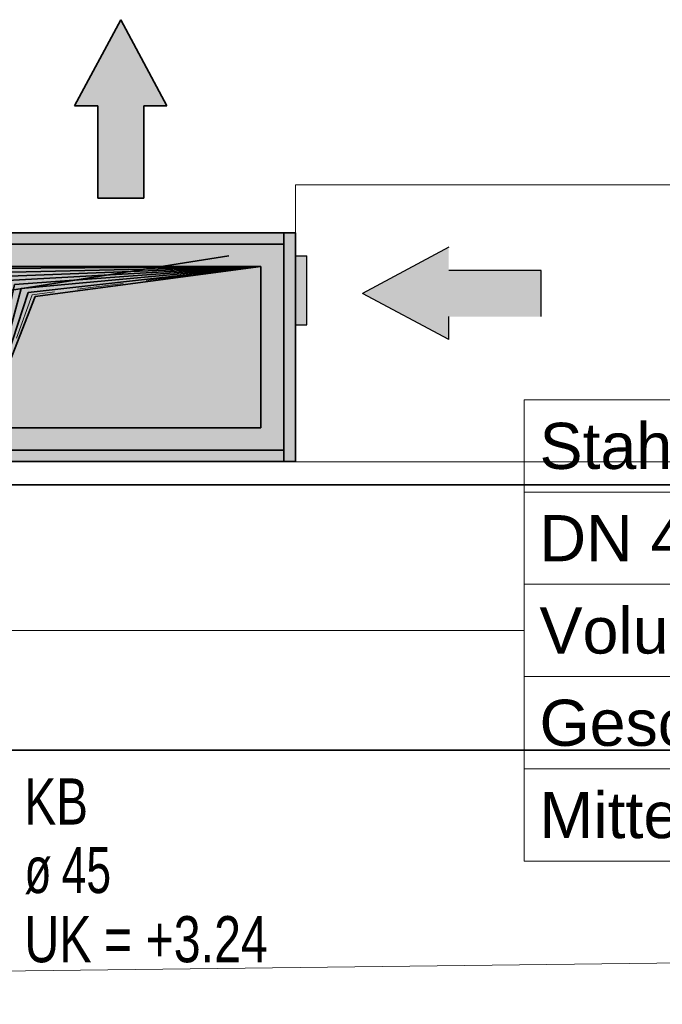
# Model space of a CAD drawing. Extents: x -357 to 533, y -64 to 530.
# Tile 129 of 135: x 49 to 77, y 209 to 251. Entities that reach past the tile are written whole.
import ezdxf
from ezdxf.lldxf.tags import DXFTag

# ---------------------------------------------------------------- set-up
doc = ezdxf.new("R2010")
doc.units = 0
doc.linetypes.add('_Hiddenline_', pattern=[3, 2, -1])
doc.layers.get('0').update_dxf_attribs({"lineweight": 35})
for name, color, linetype, lineweight in [('5_EG-AUSBAU', 7, 'Continuous', 25), ('5_EG-BESTAND', 7, 'Continuous', 25), ('5_EG-DURCHBRÜCHE', 7, 'Continuous', 25), ('5_EG-HLSE', 7, 'Continuous', 25)]:
    doc.layers.add(name, color=color, linetype=linetype, lineweight=lineweight)
for name, color, linetype, lineweight, true_color in [('L_Abluft', 7, 'Continuous', 25, 0xffd600), ('L_Abluft-Shading', 7, 'Continuous', 25, 0xffd600), ('L_Fortluft_Beschriftung', 7, 'Continuous', 18, 0x993300), ('L_Klimageraet', 7, 'Continuous', 35, 0xababab), ('L_Klimageraet-Shading', 7, 'Continuous', 35, 0xababab), ('L_Zuluft', 6, 'Continuous', 35, 0xff00ff), ('L_Zuluft-Shading', 6, 'Continuous', 35, 0xff00ff)]:
    doc.layers.add(name, color=color, linetype=linetype, lineweight=lineweight, true_color=true_color)
doc.styles.get("Standard").update_dxf_attribs({"font": 'arial.ttf'})
tags = doc.linetypes.add('PUNKT2_S9', pattern=[0.0005, 0, -0.0005]).pattern_tags.tags
tags[6:7] = [DXFTag(74, 4), DXFTag(75, 0), DXFTag(340, '0'), DXFTag(46, 1.0), DXFTag(50, 0.0), DXFTag(44, 0.0), DXFTag(45, 0.0)]
tags[4:5] = [DXFTag(74, 4), DXFTag(75, 0), DXFTag(340, '0'), DXFTag(46, 1.0), DXFTag(50, 0.0), DXFTag(44, 0.0), DXFTag(45, 0.0)]

# ---------------------------------------------------------------- blocks, each defined once
blk = doc.blocks.new('Shading-A06HSW46NL', base_point=(12.895, 241.974))
at = {"layer": 'L_Klimageraet-Shading', "color": 253, "true_color": 0xababab}
for points in [[(12.895, 241.974), (12.395, 241.974), (12.895, 232.054), (12.395, 232.054)], [(12.895, 241.974), (30.493, 241.974), (12.895, 232.054), (30.493, 232.054)], [(12.895, 241.974), (30.493, 241.974), (12.895, 241.474), (30.493, 241.474)], [(24.969, 241.974), (12.895, 241.974), (24.969, 232.054), (12.895, 232.054)], [(12.895, 241.974), (24.969, 241.974), (12.895, 241.474), (24.969, 241.474)], [(50.967, 241.974), (24.969, 241.974), (50.967, 232.054), (24.969, 232.054)], [(24.969, 241.474), (24.969, 241.974), (50.967, 241.474), (50.967, 241.974)], [(30.493, 241.974), (60.435, 241.974), (30.493, 232.054), (60.435, 232.054)], [(30.493, 241.974), (60.435, 241.974), (30.493, 241.474), (60.435, 241.474)], [(60.435, 232.054), (60.435, 241.974), (50.967, 232.054), (50.967, 241.974)], [(50.967, 241.974), (60.435, 241.974), (50.967, 241.474), (60.435, 241.474)], [(60.935, 241.974), (60.435, 241.974), (60.935, 232.054), (60.435, 232.054)], [(26.774, 241.478), (27.731, 241.478), (26.774, 232.55), (27.731, 232.55)], [(27.731, 241.478), (45.656, 241.478), (27.731, 232.55), (45.656, 232.55)], [(12.895, 232.054), (30.493, 232.054), (12.895, 232.554), (30.493, 232.554)], [(12.895, 232.054), (24.969, 232.054), (12.895, 232.554), (24.969, 232.554)], [(24.969, 232.554), (24.969, 232.054), (50.967, 232.554), (50.967, 232.054)], [(30.493, 232.054), (60.435, 232.054), (30.493, 232.554), (60.435, 232.554)], [(50.967, 232.054), (60.435, 232.054), (50.967, 232.554), (60.435, 232.554)]]:
    blk.add_solid(points, dxfattribs=at)
at = {"layer": 'L_Klimageraet-Shading', "color": 252, "true_color": 0x979797}
for points in [[(25.293, 241.478), (25.293, 232.55), (14.372, 241.478), (14.372, 232.55)], [(47.136, 241.478), (55.919, 241.478), (47.136, 232.55), (55.919, 232.55)], [(55.919, 241.478), (58.058, 241.478), (55.919, 232.55), (58.058, 232.55)]]:
    blk.add_solid(points, dxfattribs=at)
blk = doc.blocks.new('Shading-A06HSW68NL', base_point=(47.435, 240.514))
at = {"layer": 'L_Zuluft-Shading', "color": 6, "true_color": 0xff00ff}
for points in [[(47.435, 240.514), (47.435, 233.514), (50.901, 240.514), (50.901, 233.514)], [(50.901, 233.514), (59.435, 233.514), (50.901, 240.514), (59.435, 240.514)]]:
    blk.add_solid(points, dxfattribs=at)
blk = doc.blocks.new('Shading-A06HSW6MNL', base_point=(60.935, 237.979))
at = {"layer": 'L_Abluft-Shading', "color": 40, "true_color": 0xffd600}
blk.add_solid([(60.935, 237.979), (61.435, 237.979), (60.935, 240.979), (61.435, 240.979)], dxfattribs=at)
blk = doc.blocks.new('Referenz-A06HSW74NL', base_point=(-327.48, -41.15))
at = {"layer": '5_EG-AUSBAU', "color": 0, "lineweight": 13}
for p, q in [((60.936, 240.964), (60.936, 244.044)), ((60.936, 244.044), (150.318, 244.044)), ((11.396, 232.044), (107.597, 232.044))]:
    blk.add_line(p, q, dxfattribs=at)
at = {"layer": '5_EG-BESTAND', "color": 0, "lineweight": 35}
for p, q in [((106.597, 231.044), (10.396, 231.044)), ((11.765, 219.546), (156.033, 219.546))]:
    blk.add_line(p, q, dxfattribs=at)
at = {"layer": '5_EG-BESTAND', "color": 0, "linetype": 'PUNKT2_S9', "lineweight": 13, "ltscale": 0.13}
blk.add_line((175.091, 211.536), (-68.742, 208.536), dxfattribs=at)
at = {"layer": '5_EG-HLSE', "color": 0, "lineweight": 13}
for p, q in [((12.396, 241.964), (60.936, 241.964)), ((60.936, 241.964), (60.936, 232.044)), ((60.936, 232.044), (12.396, 232.044))]:
    blk.add_line(p, q, dxfattribs=at)
at = {"layer": '5_EG-DURCHBRÜCHE', "color": 0, "lineweight": 18, "char_height": 2, "attachment_point": 1}
for s, insert in [('{\\W0.74;\\fArial;KB}', (49.196, 218.326)), ('{\\W0.69;\\fArial;45}', (50.809, 215.358)), ('{\\W0.69;\\fArial;ø}', (49.196, 215.358)), ('{\\W0.75;\\fArial;UK}', (49.196, 212.358)), ('{\\W0.75;\\fArial;+3.24}', (54.442, 212.358)), ('{\\W0.75;\\fArial;=}', (52.637, 212.358))]:
    blk.add_mtext(s, dxfattribs=dict(at, insert=insert))
blk = doc.blocks.new('Lüftungsgerät Komponente-A06HSW7SNL', base_point=(12.395, 232.054))
at = {"color": 0, "linetype": 'ByBlock', "lineweight": -2, "ltscale": 0.35}
for p, q in [((12.395, 241.974), (12.395, 232.054)), ((12.895, 241.974), (12.395, 241.974)), ((12.895, 241.474), (12.895, 241.974)), ((12.895, 241.974), (60.435, 241.974)), ((12.895, 241.974), (12.895, 232.054)), ((60.435, 241.974), (60.435, 241.474)), ((60.935, 241.974), (60.435, 241.974)), ((60.435, 241.974), (60.435, 232.054)), ((60.935, 241.974), (60.935, 232.054)), ((12.395, 232.554), (12.395, 241.474)), ((60.435, 241.474), (12.895, 241.474)), ((14.372, 241.478), (25.293, 241.478)), ((26.774, 241.478), (45.656, 241.478)), ((47.136, 241.478), (58.058, 241.478)), ((60.935, 232.554), (60.935, 241.474)), ((58.058, 240.978), (47.136, 239.246)), ((36.215, 239.246), (36.215, 234.782)), ((38.447, 237.014), (33.983, 237.014)), ((25.293, 234.782), (14.372, 233.05)), ((60.435, 232.554), (12.895, 232.554)), ((12.895, 232.554), (12.895, 232.054)), ((60.435, 232.054), (60.435, 232.554)), ((25.293, 232.55), (14.372, 232.55)), ((45.656, 232.55), (26.774, 232.55)), ((58.058, 232.55), (47.136, 232.55)), ((12.895, 232.054), (12.395, 232.054)), ((12.895, 232.054), (60.435, 232.054)), ((60.935, 232.054), (60.435, 232.054))]:
    blk.add_line(p, q, dxfattribs=at)
blk = doc.blocks.new('Geräteanschluss-A06HSW7YNL', base_point=(47.435, 233.514))
at = {"color": 0, "linetype": 'ByBlock', "lineweight": -2, "ltscale": 0.35}
for p, q in [((47.435, 240.514), (59.435, 240.514)), ((47.435, 233.514), (47.435, 240.514)), ((59.435, 240.514), (59.435, 233.514)), ((59.435, 233.514), (47.435, 233.514))]:
    blk.add_line(p, q, dxfattribs=at)
at = {"color": 0, "lineweight": -2}
for p, q in [((47.435, 233.514), (47.583, 240.427)), ((47.435, 233.514), (47.879, 240.254)), ((47.583, 240.427), (59.435, 240.514)), ((47.879, 240.254), (59.435, 240.514)), ((48.175, 240.082), (59.435, 240.514)), ((48.472, 239.909), (59.435, 240.514)), ((48.768, 239.736), (59.435, 240.514)), ((49.064, 239.563), (59.435, 240.514)), ((49.36, 239.39), (59.435, 240.514)), ((49.657, 239.217), (59.435, 240.514)), ((47.435, 233.514), (48.175, 240.082)), ((47.435, 233.514), (48.472, 239.909)), ((47.435, 233.514), (48.768, 239.736)), ((47.435, 233.514), (49.064, 239.563)), ((47.435, 233.514), (49.36, 239.39)), ((47.435, 233.514), (49.657, 239.217))]:
    blk.add_line(p, q, dxfattribs=at)
at = {"color": 0, "linetype": '_Hiddenline_', "lineweight": 18}
for p, q in [((59.435, 240.514), (49.535, 239.289)), ((49.535, 239.289), (47.435, 233.514))]:
    blk.add_line(p, q, dxfattribs=at)
blk = doc.blocks.new('Geräteanschluss-A06HSW80NL', base_point=(60.935, 237.979))
at = {"color": 0, "linetype": 'ByBlock', "lineweight": -2, "ltscale": 0.25}
for p, q in [((60.935, 240.979), (61.435, 240.979)), ((60.935, 237.979), (60.935, 240.979)), ((61.435, 237.979), (61.435, 240.979)), ((60.935, 237.979), (61.435, 237.979))]:
    blk.add_line(p, q, dxfattribs=at)
blk = doc.blocks.new('Schraffur-A06HSW8ENL', base_point=(51.372, 243.478))
at = {"linetype": 'ByBlock', "lineweight": -2, "ltscale": 0.35}
blk.add_hatch(color=0, dxfattribs=at).paths.add_polyline_path([(52.372, 247.478), (51.372, 247.478), (53.372, 251.207), (55.372, 247.478), (54.372, 247.478), (54.372, 243.478), (52.372, 243.478)])
blk = doc.blocks.new('Schraffur-A06HSW8GNL', base_point=(63.843, 237.343))
at = {"linetype": 'ByBlock', "lineweight": -2, "ltscale": 0.25}
blk.add_hatch(color=0, dxfattribs=at).paths.add_polyline_path([(67.572, 240.343), (71.572, 240.343), (71.572, 238.343), (67.572, 238.343), (67.572, 237.343), (63.843, 239.343), (67.572, 241.343)])
blk = doc.blocks.new('Bauteilbeschriftung-A06HSWAYNL', base_point=(47.373, 214.737))
at = {"color": 0, "lineweight": -2}
for p, q in [((70.84, 234.737), (116.165, 234.737)), ((70.84, 214.737), (70.84, 234.737)), ((70.84, 230.737), (116.165, 230.737)), ((70.84, 226.737), (116.165, 226.737)), ((70.84, 222.737), (116.165, 222.737)), ((70.84, 218.737), (116.165, 218.737)), ((116.165, 214.737), (70.84, 214.737))]:
    blk.add_line(p, q, dxfattribs=at)
at = {"color": 0, "linetype": 'ByBlock', "lineweight": -2, "ltscale": 0.18}
blk.add_line((70.84, 224.737), (47.373, 224.737), dxfattribs=at)
at = {"color": 0, "linetype": 'ByBlock', "lineweight": -2, "ltscale": 0.18, "char_height": 2, "attachment_point": 1}
for s, insert in [('{\\fArial;Stahlblech verzinkt}', (71.506, 233.737)), ('{\\fArial;DN 400}', (71.506, 229.737)), ('{\\fArial;Volumenstrom 1200 m³/h}', (71.506, 225.737)), ('{\\fArial;Geschwindigkeit 2,65 m/s}', (71.506, 221.737)), ('{\\fArial;Mitte Bauteil = 346.3 cm ab OKFFB}', (71.506, 217.737))]:
    blk.add_mtext(s, dxfattribs=dict(at, insert=insert))

msp = doc.modelspace()

# ---------------------------------------------------------------- linework, layer by layer
at = {"layer": 'L_Abluft', "ltscale": 0.25}
for p, q in [((67.572, 241.343), (63.843, 239.343)), ((71.572, 240.343), (67.572, 240.343)), ((71.572, 238.343), (71.572, 240.343)), ((67.572, 237.343), (63.843, 239.343)), ((67.572, 237.343), (67.572, 238.343))]:
    msp.add_line(p, q, dxfattribs=at)
at = {"layer": 'L_Zuluft', "ltscale": 0.35}
for p, q in [((51.372, 247.478), (53.372, 251.207)), ((55.372, 247.478), (53.372, 251.207)), ((52.372, 247.478), (51.372, 247.478)), ((52.372, 243.478), (52.372, 247.478)), ((54.372, 243.478), (54.372, 247.478)), ((55.372, 247.478), (54.372, 247.478)), ((54.372, 243.478), (52.372, 243.478)), ((54.372, 243.478), (52.372, 243.478))]:
    msp.add_line(p, q, dxfattribs=at)

# ---------------------------------------------------------------- block references
at = {"color": 251, "lineweight": 25, "ltscale": 0.25, "true_color": 0x585858}
msp.add_blockref('Referenz-A06HSW74NL', (-327.48, -41.15), dxfattribs=at)
at = {"layer": 'L_Abluft', "ltscale": 0.25}
for name, p in [('Schraffur-A06HSW8GNL', (63.843, 237.343)), ('Geräteanschluss-A06HSW80NL', (60.935, 237.979))]:
    msp.add_blockref(name, p, dxfattribs=at)
at = {"layer": 'L_Abluft'}
msp.add_blockref('Shading-A06HSW6MNL', (60.935, 237.979), dxfattribs=at)
at = {"layer": 'L_Fortluft_Beschriftung', "ltscale": 0.18}
msp.add_blockref('Bauteilbeschriftung-A06HSWAYNL', (47.373, 214.737), dxfattribs=at)
at = {"layer": 'L_Klimageraet'}
msp.add_blockref('Shading-A06HSW46NL', (12.895, 241.974), dxfattribs=at)
at = {"layer": 'L_Klimageraet', "ltscale": 0.35}
msp.add_blockref('Lüftungsgerät Komponente-A06HSW7SNL', (12.395, 232.054), dxfattribs=at)
at = {"layer": 'L_Zuluft', "ltscale": 0.35}
for name, p in [('Schraffur-A06HSW8ENL', (51.372, 243.478)), ('Geräteanschluss-A06HSW7YNL', (47.435, 233.514))]:
    msp.add_blockref(name, p, dxfattribs=at)
at = {"layer": 'L_Zuluft'}
msp.add_blockref('Shading-A06HSW68NL', (47.435, 240.514), dxfattribs=at)

doc.saveas('drawing.dxf')
